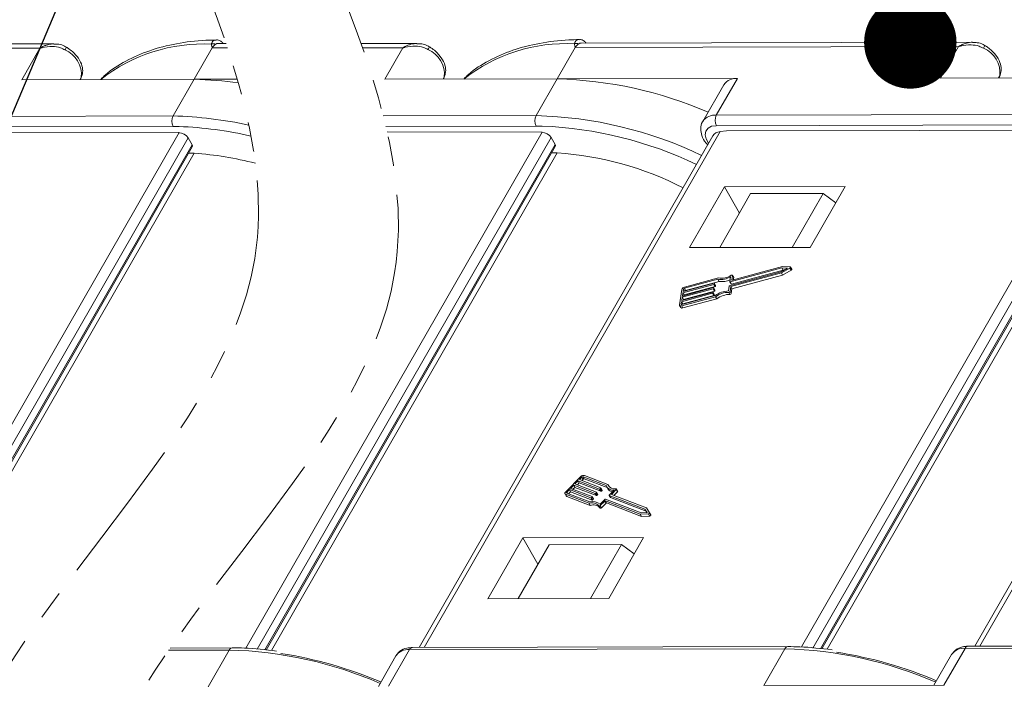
# Model space of a CAD drawing. Header units: millimetres. Extents: x 2471 to 3393, y -390 to 262.
# Tile 45 of 49: x 3170 to 3224, y 100 to 136. Entities that reach past the tile are written whole.
import ezdxf

# ---------------------------------------------------------------- set-up
doc = ezdxf.new("R2010")
doc.units = ezdxf.units.MM
doc.linetypes.add('PHANTOM2', pattern=[31.75, 15.875, -3.175, 3.175, -3.175, 3.175, -3.175])
doc.styles.get("Standard").update_dxf_attribs({"font": '仿宋_GB2312.ttf', "width": 0.8})
doc.dimstyles.new('ISO-25.1', dxfattribs={"dimtxt": 6, "dimasz": 5, "dimexe": 3.5, "dimexo": 0.625, "dimgap": 1.5, "dimtad": 1, "dimtoh": 1, "dimdsep": 46, "dimtxsty": 'Standard', "dimcen": 2.5, "dimadec": 0, "dimazin": 0, "dimtfac": 1, "dimtmove": 0, "dimatfit": 3, "dimfxl": 0, "dimarcsym": 0})

msp = doc.modelspace()

# ---------------------------------------------------------------- linework, layer by layer
at = {"color": 7, "linetype": 'Continuous', "lineweight": 15}
for p, q in [((3172.235, 134.925), (3151.086, 134.878)), ((3181.553, 134.946), (3181.132, 134.945)), ((3191.865, 134.945), (3188.852, 134.938)), ((3200.436, 134.73), (3199.46, 133.031)), ((3221.163, 134.776), (3200.436, 134.73)), ((3221.911, 135.012), (3200.763, 134.965)), ((3220.187, 133.077), (3221.163, 134.776)), ((3171.487, 134.689), (3150.76, 134.643)), ((3170.51, 132.99), (3171.487, 134.689)), ((3180.806, 134.71), (3179.83, 133.011)), ((3181.632, 134.712), (3180.806, 134.71)), ((3191.117, 134.709), (3188.935, 134.704)), ((3190.141, 133.01), (3191.117, 134.709)), ((3173.683, 132.997), (3173.744, 133.154)), ((3173.744, 133.154), (3173.727, 133.118)), ((3193.358, 133.138), (3193.288, 133.017)), ((3193.31, 133.017), (3193.358, 133.138)), ((3193.314, 133.017), (3193.375, 133.174)), ((3193.375, 133.174), (3193.358, 133.138)), ((3223.404, 133.205), (3223.334, 133.084)), ((3223.357, 133.084), (3223.404, 133.205)), ((3223.36, 133.084), (3223.421, 133.241)), ((3223.421, 133.241), (3223.404, 133.205)), ((3170.51, 132.99), (3179.83, 133.011)), ((3173.727, 133.118), (3173.657, 132.997)), ((3173.68, 132.997), (3173.727, 133.118)), ((3179.83, 133.011), (3178.691, 131.029)), ((3182.163, 133.016), (3179.83, 133.011)), ((3190.141, 133.01), (3199.46, 133.031)), ((3199.46, 133.031), (3198.321, 131.049)), ((3209.206, 133.052), (3199.46, 133.031)), ((3208.474, 132.719), (3207.336, 130.737)), ((3209.206, 133.052), (3208.067, 131.07)), ((3220.187, 133.077), (3229.506, 133.097)), ((3158.391, 130.984), (3178.691, 131.029)), ((3190.059, 131.03), (3198.321, 131.049)), ((3208.067, 131.07), (3228.368, 131.115)), ((3178.692, 130.463), (3158.392, 130.418)), ((3179.012, 130.46), (3178.692, 130.463)), ((3198.323, 130.483), (3190.197, 130.465)), ((3198.643, 130.48), (3198.323, 130.483)), ((3228.369, 130.549), (3208.068, 130.504)), ((3162.993, 102.242), (3179.013, 130.126)), ((3179.013, 130.126), (3169.385, 130.159)), ((3182.624, 102.262), (3198.644, 130.146)), ((3198.644, 130.146), (3190.264, 130.175)), ((3207.881, 129.958), (3191.993, 102.304)), ((3208.28, 130.183), (3192.263, 102.305)), ((3208.611, 130.223), (3208.28, 130.183)), ((3208.611, 130.223), (3219.062, 130.246)), ((3212.67, 102.329), (3228.69, 130.213)), ((3229.18, 129.929), (3213.29, 102.272)), ((3228.69, 130.213), (3219.062, 130.246)), ((3237.927, 130.024), (3222.039, 102.371)), ((3238.326, 130.249), (3222.31, 102.371)), ((3179.503, 129.842), (3163.613, 102.186)), ((3164.017, 102.149), (3179.716, 129.475)), ((3179.716, 129.475), (3179.503, 129.842)), ((3199.133, 129.862), (3183.244, 102.206)), ((3183.647, 102.169), (3199.346, 129.495)), ((3199.346, 129.495), (3199.133, 129.862)), ((3213.693, 102.236), (3229.393, 129.562)), ((3213.77, 102.229), (3229.405, 129.442)), ((3164.094, 102.142), (3179.728, 129.355)), ((3179.832, 129.011), (3164.38, 102.116)), ((3183.724, 102.162), (3199.359, 129.375)), ((3199.462, 129.031), (3184.011, 102.136)), ((3229.508, 129.097), (3214.057, 102.203)), ((3208.503, 127.196), (3206.616, 123.911)), ((3208.249, 123.915), (3209.924, 126.832)), ((3215.035, 127.211), (3208.503, 127.196)), ((3209.322, 125.784), (3208.503, 127.196)), ((3213.843, 126.84), (3209.924, 126.832)), ((3212.168, 123.924), (3213.843, 126.84)), ((3213.147, 123.926), (3215.035, 127.211)), ((3214.53, 126.333), (3213.843, 126.84)), ((3206.616, 123.911), (3213.147, 123.926)), ((3208.789, 121.856), (3211.578, 122.609)), ((3211.609, 122.812), (3208.82, 122.06)), ((3208.848, 121.807), (3211.587, 122.546)), ((3211.675, 122.699), (3208.886, 121.947)), ((3211.639, 122.885), (3208.923, 122.152)), ((3211.578, 122.609), (3211.921, 122.799)), ((3211.587, 122.546), (3212.052, 122.804)), ((3211.587, 122.546), (3211.652, 122.433)), ((3211.921, 122.799), (3211.609, 122.812)), ((3211.609, 122.812), (3211.675, 122.699)), ((3212.062, 122.867), (3211.639, 122.885)), ((3211.652, 122.433), (3212.118, 122.691)), ((3211.736, 122.697), (3211.675, 122.699)), ((3212.052, 122.804), (3212.118, 122.691)), ((3212.149, 122.743), (3212.083, 122.856)), ((3206.268, 121.533), (3207.946, 121.986)), ((3208.147, 122.203), (3206.34, 121.716)), ((3208.187, 122.279), (3206.351, 121.783)), ((3208.213, 122.09), (3206.406, 121.603)), ((3207.967, 121.976), (3207.962, 121.942)), ((3207.962, 121.942), (3208.027, 121.829)), ((3208.031, 121.869), (3207.966, 121.982)), ((3207.967, 121.976), (3208.032, 121.863)), ((3208.147, 122.203), (3208.213, 122.09)), ((3208.8, 122.07), (3208.84, 122.333)), ((3208.801, 122.064), (3208.866, 121.951)), ((3208.82, 122.06), (3208.886, 121.947)), ((3208.903, 122.163), (3208.94, 122.409)), ((3208.903, 122.163), (3208.909, 122.152)), ((3208.914, 121.694), (3211.652, 122.433)), ((3209.004, 122.309), (3208.938, 122.422)), ((3208.94, 122.409), (3209.006, 122.296)), ((3208.987, 122.17), (3209.006, 122.296)), ((3206.196, 121.644), (3206.071, 120.83)), ((3207.863, 121.443), (3206.185, 120.991)), ((3206.195, 121.058), (3207.873, 121.511)), ((3207.899, 121.681), (3206.221, 121.228)), ((3206.232, 121.296), (3207.91, 121.749)), ((3206.258, 121.466), (3206.232, 121.296)), ((3207.936, 121.919), (3206.258, 121.466)), ((3206.258, 121.466), (3206.323, 121.353)), ((3206.289, 121.669), (3206.268, 121.533)), ((3207.965, 121.568), (3206.287, 121.115)), ((3206.289, 121.669), (3206.354, 121.557)), ((3208.001, 121.806), (3206.323, 121.353)), ((3206.34, 121.716), (3206.406, 121.603)), ((3207.863, 121.443), (3207.929, 121.33)), ((3207.894, 121.501), (3207.889, 121.467)), ((3207.889, 121.467), (3207.954, 121.354)), ((3207.958, 121.394), (3207.893, 121.507)), ((3207.894, 121.501), (3207.959, 121.388)), ((3207.899, 121.681), (3207.965, 121.568)), ((3207.93, 121.738), (3207.925, 121.704)), ((3207.925, 121.704), (3207.991, 121.591)), ((3207.995, 121.632), (3207.929, 121.745)), ((3207.93, 121.738), (3207.996, 121.625)), ((3207.936, 121.919), (3208.001, 121.806)), ((3207.996, 121.625), (3207.991, 121.591)), ((3208.032, 121.863), (3208.027, 121.829)), ((3208.723, 121.571), (3208.763, 121.833)), ((3208.737, 121.496), (3208.802, 121.383)), ((3208.808, 121.544), (3208.848, 121.807)), ((3208.808, 121.544), (3208.873, 121.431)), ((3208.848, 121.807), (3208.914, 121.694)), ((3208.873, 121.431), (3208.914, 121.694)), ((3206.185, 120.991), (3206.164, 120.855)), ((3206.185, 120.991), (3206.25, 120.878)), ((3206.195, 120.766), (3208.031, 121.261)), ((3206.221, 121.228), (3206.195, 121.058)), ((3206.205, 120.833), (3208.012, 121.321)), ((3206.221, 121.228), (3206.287, 121.115)), ((3206.25, 120.878), (3206.245, 120.844)), ((3207.929, 121.33), (3206.25, 120.878)), ((3206.26, 120.653), (3208.096, 121.148)), ((3206.287, 121.115), (3206.282, 121.082)), ((3206.323, 121.353), (3206.318, 121.319)), ((3207.959, 121.388), (3207.954, 121.354)), ((3208.031, 121.261), (3208.096, 121.148)), ((3206.078, 120.79), (3206.143, 120.677)), ((3206.164, 120.855), (3206.177, 120.833)), ((3206.195, 120.766), (3206.26, 120.653)), ((3200.732, 111.537), (3199.921, 110.721)), ((3200.594, 111.308), (3200.424, 111.138)), ((3201.755, 110.862), (3200.594, 111.308)), ((3200.594, 111.308), (3200.659, 111.195)), ((3200.796, 111.512), (3200.661, 111.376)), ((3200.661, 111.376), (3201.822, 110.93)), ((3200.862, 111.399), (3200.79, 111.327)), ((3200.796, 111.512), (3200.862, 111.399)), ((3202.113, 111.053), (3200.862, 111.534)), ((3200.862, 111.534), (3200.928, 111.421)), ((3202.164, 110.946), (3200.928, 111.421)), ((3202.201, 111.113), (3200.93, 111.602)), ((3200.12, 110.832), (3199.985, 110.696)), ((3201.281, 110.386), (3200.12, 110.832)), ((3200.12, 110.832), (3200.186, 110.719)), ((3200.357, 111.07), (3200.188, 110.9)), ((3200.188, 110.9), (3201.349, 110.454)), ((3200.422, 110.957), (3200.316, 110.851)), ((3201.518, 110.624), (3200.357, 111.07)), ((3200.357, 111.07), (3200.422, 110.957)), ((3201.584, 110.511), (3200.422, 110.957)), ((3200.424, 111.138), (3201.586, 110.692)), ((3200.659, 111.195), (3200.553, 111.089)), ((3201.82, 110.749), (3200.659, 111.195)), ((3201.755, 110.862), (3201.82, 110.749)), ((3201.822, 110.906), (3201.788, 110.872)), ((3201.788, 110.872), (3201.853, 110.759)), ((3201.822, 110.906), (3201.887, 110.793)), ((3201.893, 110.812), (3201.828, 110.925)), ((3201.887, 110.793), (3201.853, 110.759)), ((3202.142, 110.984), (3202.207, 110.871)), ((3202.201, 111.113), (3202.266, 111)), ((3202.27, 110.983), (3202.266, 111)), ((3202.277, 110.543), (3202.539, 110.806)), ((3202.392, 110.57), (3202.654, 110.833)), ((3202.654, 110.833), (3202.719, 110.72)), ((3202.731, 110.758), (3202.666, 110.871)), ((3199.884, 110.607), (3199.95, 110.494)), ((3199.915, 110.582), (3201.186, 110.093)), ((3199.915, 110.582), (3199.981, 110.469)), ((3199.981, 110.469), (3201.251, 109.98)), ((3199.983, 110.65), (3201.234, 110.169)), ((3199.985, 110.696), (3200.02, 110.636)), ((3200.186, 110.719), (3200.08, 110.613)), ((3201.347, 110.273), (3200.186, 110.719)), ((3201.281, 110.386), (3201.347, 110.273)), ((3201.348, 110.431), (3201.314, 110.397)), ((3201.314, 110.397), (3201.38, 110.284)), ((3201.348, 110.431), (3201.414, 110.318)), ((3201.42, 110.337), (3201.354, 110.45)), ((3201.414, 110.318), (3201.38, 110.284)), ((3201.518, 110.624), (3201.584, 110.511)), ((3201.585, 110.669), (3201.551, 110.635)), ((3201.551, 110.635), (3201.617, 110.522)), ((3201.585, 110.669), (3201.65, 110.556)), ((3201.656, 110.574), (3201.591, 110.688)), ((3201.65, 110.556), (3201.617, 110.522)), ((3201.779, 110.043), (3202.04, 110.305)), ((3202.073, 110.316), (3204.003, 109.574)), ((3202.271, 110.524), (3202.337, 110.411)), ((3204.206, 109.778), (3202.276, 110.52)), ((3202.276, 110.52), (3202.342, 110.407)), ((3204.272, 109.665), (3202.342, 110.407)), ((3204.287, 109.841), (3202.392, 110.57)), ((3202.521, 110.52), (3202.719, 110.72)), ((3201.186, 110.093), (3201.251, 109.98)), ((3201.716, 109.954), (3201.781, 109.841)), ((3201.792, 109.967), (3202.037, 110.213)), ((3201.792, 109.967), (3201.858, 109.854)), ((3201.858, 109.854), (3202.102, 110.1)), ((3202.037, 110.213), (3202.102, 110.1)), ((3202.07, 110.224), (3203.949, 109.501)), ((3202.07, 110.224), (3202.135, 110.111)), ((3202.135, 110.111), (3204.014, 109.388)), ((3204.331, 109.589), (3204.206, 109.778)), ((3204.206, 109.778), (3204.272, 109.665)), ((3204.457, 109.584), (3204.287, 109.841)), ((3203.949, 109.501), (3204.394, 109.521)), ((3203.949, 109.501), (3204.014, 109.388)), ((3204.003, 109.574), (3204.331, 109.589)), ((3204.014, 109.388), (3204.46, 109.408)), ((3204.322, 109.588), (3204.272, 109.665)), ((3204.394, 109.521), (3204.46, 109.408)), ((3204.523, 109.47), (3204.457, 109.583)), ((3197.602, 108.223), (3195.715, 104.938)), ((3204.134, 108.238), (3197.602, 108.223)), ((3198.422, 106.811), (3197.602, 108.223)), ((3202.247, 104.953), (3204.134, 108.238)), ((3199.024, 107.859), (3197.348, 104.942)), ((3202.943, 107.867), (3199.024, 107.859)), ((3202.943, 107.867), (3201.267, 104.951)), ((3203.63, 107.36), (3202.943, 107.867)), ((3195.715, 104.938), (3202.247, 104.953)), ((3181.89, 102.282), (3178.527, 102.274)), ((3211.936, 102.348), (3191.635, 102.303)), ((3220.38, 100.27), (3221.519, 102.252)), ((3221.519, 102.252), (3241.819, 102.297)), ((3241.982, 102.415), (3221.682, 102.37)), ((3178.446, 102.157), (3181.727, 102.164)), ((3180.588, 100.182), (3181.727, 102.164)), ((3190.741, 101.853), (3189.792, 100.202)), ((3190.334, 100.203), (3191.472, 102.186)), ((3191.472, 102.186), (3211.773, 102.231)), ((3210.634, 100.248), (3211.773, 102.231)), ((3220.787, 101.919), (3219.839, 100.269)), ((3220.38, 100.27), (3210.634, 100.248))]:
    msp.add_line(p, q, dxfattribs=at)
at = {"color": 7, "linetype": 'Continuous', "lineweight": 15, "flags": 128}
for points in [[(3208.068, 130.504), (3207.814, 130.47), (3207.619, 130.371), (3207.499, 130.214), (3207.464, 130.013), (3207.517, 129.784), (3207.647, 129.552)], [(3212.052, 122.804), (3212.065, 122.813), (3212.075, 122.822), (3212.082, 122.833), (3212.085, 122.843), (3212.085, 122.853), (3212.08, 122.86), (3212.073, 122.865), (3212.062, 122.867)], [(3212.118, 122.691), (3212.13, 122.7), (3212.14, 122.709), (3212.147, 122.72), (3212.151, 122.73), (3212.15, 122.74), (3212.149, 122.743)], [(3207.946, 121.986), (3207.951, 121.987), (3207.955, 121.987), (3207.959, 121.987), (3207.962, 121.986), (3207.964, 121.984), (3207.966, 121.982), (3207.967, 121.979), (3207.967, 121.976)], [(3208.82, 122.06), (3208.816, 122.059), (3208.812, 122.059), (3208.808, 122.059), (3208.805, 122.06), (3208.802, 122.062), (3208.8, 122.064), (3208.8, 122.067), (3208.8, 122.07)], [(3208.94, 122.409), (3208.94, 122.417), (3208.937, 122.424), (3208.931, 122.429), (3208.923, 122.432), (3208.913, 122.432), (3208.902, 122.431), (3208.89, 122.427), (3208.879, 122.421)], [(3208.923, 122.152), (3208.919, 122.152), (3208.915, 122.151), (3208.911, 122.152), (3208.908, 122.153), (3208.905, 122.155), (3208.903, 122.157), (3208.903, 122.16), (3208.903, 122.163)], [(3209.006, 122.296), (3209.006, 122.304), (3209.004, 122.309)], [(3207.873, 121.511), (3207.878, 121.512), (3207.882, 121.512), (3207.886, 121.512), (3207.889, 121.511), (3207.891, 121.509), (3207.893, 121.507), (3207.894, 121.504), (3207.894, 121.501)], [(3207.91, 121.749), (3207.914, 121.75), (3207.918, 121.75), (3207.922, 121.749), (3207.925, 121.748), (3207.928, 121.747), (3207.93, 121.744), (3207.93, 121.741), (3207.93, 121.738)], [(3206.071, 120.83), (3206.071, 120.811), (3206.076, 120.794), (3206.086, 120.78), (3206.101, 120.769), (3206.12, 120.762), (3206.143, 120.759), (3206.168, 120.76), (3206.195, 120.766)], [(3206.164, 120.855), (3206.164, 120.848), (3206.166, 120.843), (3206.169, 120.838), (3206.174, 120.835), (3206.18, 120.832), (3206.188, 120.831), (3206.196, 120.832), (3206.205, 120.833)], [(3201.822, 110.93), (3201.825, 110.928), (3201.827, 110.926), (3201.829, 110.923), (3201.829, 110.92), (3201.828, 110.917), (3201.827, 110.913), (3201.825, 110.91), (3201.822, 110.906)], [(3202.654, 110.833), (3202.661, 110.841), (3202.666, 110.851), (3202.668, 110.859), (3202.667, 110.867), (3202.664, 110.874), (3202.657, 110.878), (3202.649, 110.881), (3202.638, 110.881)], [(3202.719, 110.72), (3202.727, 110.728), (3202.731, 110.738), (3202.734, 110.746), (3202.733, 110.754), (3202.731, 110.758)], [(3199.921, 110.721), (3199.903, 110.7), (3199.889, 110.679), (3199.881, 110.658), (3199.877, 110.638), (3199.879, 110.62), (3199.886, 110.604), (3199.899, 110.591), (3199.915, 110.582)], [(3199.985, 110.696), (3199.979, 110.69), (3199.974, 110.682), (3199.971, 110.675), (3199.97, 110.669), (3199.971, 110.663), (3199.973, 110.657), (3199.977, 110.653), (3199.983, 110.65)], [(3201.349, 110.454), (3201.352, 110.452), (3201.354, 110.45), (3201.355, 110.447), (3201.355, 110.444), (3201.355, 110.441), (3201.353, 110.438), (3201.351, 110.434), (3201.348, 110.431)], [(3201.586, 110.692), (3201.589, 110.69), (3201.591, 110.688), (3201.592, 110.685), (3201.592, 110.682), (3201.592, 110.679), (3201.59, 110.675), (3201.588, 110.672), (3201.585, 110.669)], [(3202.276, 110.52), (3202.273, 110.522), (3202.271, 110.524), (3202.27, 110.526), (3202.27, 110.529), (3202.27, 110.533), (3202.272, 110.536), (3202.274, 110.54), (3202.277, 110.543)], [(3201.716, 109.954), (3201.721, 109.948), (3201.728, 109.944), (3201.738, 109.943), (3201.749, 109.944), (3201.76, 109.947), (3201.772, 109.952), (3201.783, 109.959), (3201.792, 109.967)], [(3201.781, 109.841), (3201.786, 109.835), (3201.794, 109.831), (3201.803, 109.83), (3201.814, 109.831), (3201.826, 109.834), (3201.837, 109.839), (3201.848, 109.846), (3201.858, 109.854)], [(3204.394, 109.521), (3204.408, 109.523), (3204.421, 109.528), (3204.434, 109.536), (3204.445, 109.545), (3204.453, 109.555), (3204.458, 109.566), (3204.46, 109.576), (3204.457, 109.584)], [(3204.46, 109.408), (3204.473, 109.41), (3204.487, 109.415), (3204.5, 109.423), (3204.511, 109.432), (3204.519, 109.442), (3204.524, 109.453), (3204.525, 109.463), (3204.523, 109.47)]]:
    msp.add_lwpolyline(points, dxfattribs=at)
at = {"color": 7, "linetype": 'Continuous', "lineweight": 15}
for centre, radius, start, end in [((3172.248, 134.991), 0.712, 326.4517, 340.1209), ((3180.303, 126.017), 8.902, 87.0125, 128.3365), ((3180.889, 134.58), 0.35, 71.5241, 110.4784), ((3181.251, 134.475), 0.503, 119.9328, 152.1961), ((3181.134, 134.662), 0.283, 90.3832, 118.3046), ((3191.879, 135.011), 0.712, 326.4517, 340.1209), ((3199.933, 126.037), 8.902, 87.0125, 128.3365), ((3200.52, 134.6), 0.35, 71.5241, 110.4784), ((3200.881, 134.495), 0.503, 119.9328, 152.1961), ((3200.764, 134.682), 0.283, 90.3832, 118.3046), ((3221.925, 135.078), 0.712, 326.4517, 340.1209), ((3172.278, 133.256), 1.455, 354.5664, 67.2376), ((3191.909, 133.276), 1.455, 354.5664, 67.2376), ((3221.955, 133.343), 1.455, 354.5664, 67.2376), ((3179.296, 111.214), 21.803, 82.2943, 88.596), ((3198.926, 111.234), 21.803, 66.5041, 88.596), ((3209.123, 132.265), 0.792, 83.9702, 144.9679), ((3179.237, 130.747), 0.615, 152.7297, 207.5188), ((3178.114, 108.921), 22.115, 77.7956, 88.5043), ((3198.868, 130.767), 0.615, 152.7297, 207.5188), ((3197.744, 108.941), 22.115, 64.4795, 88.5043), ((3207.985, 130.276), 0.798, 84.1067, 143.5228), ((3208.614, 130.788), 0.615, 152.7297, 207.5188), ((3178.14, 109.043), 21.435, 77.1482, 87.6672), ((3197.77, 109.063), 21.435, 64.516, 87.6672), ((3179.255, 114.831), 14.191, 87.6689, 88.8658), ((3178.692, 111.627), 17.421, 75.2065, 86.2488), ((3198.885, 114.851), 14.191, 87.6689, 88.8658), ((3198.322, 111.647), 17.421, 62.866, 86.2488), ((3207.928, 121.953), 0.0349, 282.2529, 341.8162), ((3208.31, 123.252), 1.061, 261.1913, 299.9652), ((3208.355, 123.214), 0.95, 259.8133, 303.4569), ((3208.375, 123.102), 1.024, 260.8827, 295.4804), ((3208.879, 121.962), 0.0168, 221.6755, 294.2872), ((3206.395, 121.579), 0.209, 102.2529, 161.8162), ((3206.355, 121.647), 0.0698, 102.2529, 161.8162), ((3206.421, 121.534), 0.0698, 102.2529, 161.8162), ((3207.856, 121.478), 0.0349, 282.2529, 341.8162), ((3207.892, 121.715), 0.0349, 282.2529, 341.8162), ((3207.958, 121.602), 0.0349, 282.2529, 341.8162), ((3207.986, 121.627), 0.00967, 349.0563, 29.2875), ((3207.994, 121.84), 0.0349, 282.2529, 341.8162), ((3208.777, 120.279), 1.293, 92.3955, 126.2747), ((3208.023, 121.864), 0.00967, 349.0563, 29.2875), ((3208.713, 120.39), 1.106, 88.7409, 128.0528), ((3208.74, 121.568), 0.0716, 267.5104, 341.2122), ((3208.796, 121.822), 0.0349, 102.2529, 161.8162), ((3208.806, 121.455), 0.0716, 267.5104, 341.2122), ((3207.921, 121.365), 0.0349, 282.2529, 341.8162), ((3207.95, 121.389), 0.00967, 349.0563, 29.2875), ((3208.778, 120.277), 1.106, 88.7409, 128.0528), ((3206.219, 120.745), 0.101, 221.6755, 294.2872), ((3200.888, 111.397), 0.209, 78.4324, 137.9957), ((3200.848, 111.466), 0.0698, 78.4324, 137.9957), ((3200.914, 111.353), 0.0698, 78.4324, 137.9957), ((3201.762, 110.896), 0.0349, 258.4324, 317.9957), ((3201.827, 110.783), 0.0349, 258.4324, 317.9957), ((3201.877, 110.807), 0.0168, 305.9614, 18.5731), ((3202.482, 111.2), 0.398, 201.6581, 278.1138), ((3202.547, 111.237), 0.367, 199.6453, 284.4409), ((3202.509, 111.061), 0.356, 212.2867, 259.4413), ((3200, 110.524), 0.058, 210.9611, 251.1923), ((3201.288, 110.42), 0.0349, 258.4324, 317.9957), ((3201.354, 110.307), 0.0349, 258.4324, 317.9957), ((3201.404, 110.331), 0.0168, 305.9614, 18.5731), ((3201.525, 110.658), 0.0349, 258.4324, 317.9957), ((3201.591, 110.545), 0.0349, 258.4324, 317.9957), ((3201.641, 110.569), 0.0168, 305.9614, 18.5731), ((3202.063, 110.189), 0.0349, 78.4324, 137.9957), ((3202.066, 110.282), 0.0349, 78.4324, 137.9957), ((3202.345, 110.416), 0.00967, 210.9611, 251.1923), ((3201.353, 109.653), 0.471, 39.6341, 110.8073), ((3201.398, 109.639), 0.555, 46.6309, 107.2395), ((3201.419, 109.54), 0.471, 39.6341, 110.8073), ((3202.128, 110.076), 0.0349, 78.4324, 137.9957), ((3181.904, 102.09), 0.192, 94.1665, 157.3778), ((3191.656, 102.103), 0.201, 95.8172, 155.7418), ((3211.95, 102.157), 0.192, 94.1665, 157.3778), ((3221.435, 101.465), 0.792, 83.9702, 144.9679), ((3221.702, 102.17), 0.201, 95.8172, 155.7418), ((3181.192, 80.368), 21.803, 66.5041, 88.596), ((3181.007, 79.348), 22.902, 67.0711, 81.1822), ((3191.389, 101.398), 0.792, 83.9702, 144.9679), ((3211.239, 80.434), 21.803, 66.5041, 88.596), ((3211.053, 79.415), 22.902, 67.0711, 81.1822)]:
    msp.add_arc(centre, radius, start, end, dxfattribs=at)
for centre, major_axis, ratio, start_param, end_param in [((3179.177, 129.843), (-0.346, 0.201), 0.573593, 3.9303, 5.501096), ((3198.808, 129.863), (-0.346, 0.201), 0.573593, 3.9303, 5.501096), ((3208.608, 129.618), (-0.75, 0.294), 0.653837, 5.400501, 6.185818), ((3179.521, 129.476), (-0.207, 0.121), 0.573593, 3.14482, 3.9303), ((3199.151, 129.496), (-0.207, 0.121), 0.573593, 3.14482, 3.9303)]:
    msp.add_ellipse(centre, major_axis=major_axis, ratio=ratio, start_param=start_param, end_param=end_param, dxfattribs=at)
at = {"color": 3, "linetype": 'PHANTOM2', "lineweight": 9, "ltscale": 0.5}
for points in [[(3178.527, 142.626), (3183.104, 123.323), (3166.311, 93.351), (3172.9, 69.969)], [(3186.093, 141.849), (3190.67, 122.547), (3173.876, 92.575), (3180.466, 69.192)]]:
    msp.add_spline(points, degree=3, dxfattribs=at)
at = {"color": 7, "linetype": 'Continuous', "lineweight": 15}
for points, knots in [([(3172.247, 134.924), (3172.243, 134.924), (3172.219, 134.927), (3172.082, 134.917), (3171.895, 134.884), (3171.706, 134.809), (3171.62, 134.766), (3171.572, 134.74), (3171.544, 134.724), (3171.52, 134.71), (3171.505, 134.701), (3171.497, 134.696), (3171.491, 134.692), (3171.488, 134.69), (3171.487, 134.689)], [0, 0, 0, 0, 0.015472, 0.093947, 0.519913, 0.724869, 0.839405, 0.872969, 0.925345, 0.956074, 0.974144, 0.99007, 0.992381, 1, 1, 1, 1]), ([(3171.487, 134.689), (3171.489, 134.69), (3171.497, 134.693), (3171.528, 134.702), (3171.564, 134.712), (3171.775, 134.766), (3172.119, 134.806), (3172.552, 134.746), (3172.761, 134.639), (3172.841, 134.598)], [0, 0, 0, 0, 0.0050875, 0.0203691, 0.0708073, 0.0890863, 0.5003107, 0.809226, 1, 1, 1, 1]), ([(3172.912, 134.74), (3172.882, 134.762), (3172.762, 134.848), (3172.529, 134.913), (3172.332, 134.913), (3172.246, 134.913)], [0, 0, 0, 0, 0.158147, 0.632476, 1, 1, 1, 1]), ([(3173.744, 133.154), (3173.771, 133.257), (3173.829, 133.481), (3173.743, 133.864), (3173.505, 134.271), (3173.189, 134.573), (3172.969, 134.716), (3172.918, 134.749)], [0, 0, 0, 0, 0.17956, 0.389755, 0.635768, 0.914648, 1, 1, 1, 1]), ([(3181.02, 135.135), (3180.833, 135.132), (3180.088, 135.119), (3178.862, 134.961), (3177.406, 134.592), (3176.126, 134.019), (3175.244, 133.482), (3174.863, 133.087), (3174.78, 133)], [0, 0, 0, 0, 0.073209, 0.290651, 0.508228, 0.724879, 0.93937, 1, 1, 1, 1]), ([(3180.767, 134.907), (3180.771, 134.927), (3180.786, 134.989), (3180.847, 135.077), (3180.933, 135.14), (3180.998, 135.133), (3181.019, 135.131)], [0, 0, 0, 0, 0.1466446, 0.4487995, 0.8222075, 1, 1, 1, 1]), ([(3180.806, 134.71), (3180.806, 134.711), (3180.791, 134.763), (3180.773, 134.827), (3180.768, 134.895), (3180.767, 134.907)], [0, 0, 0, 0, 0.012087, 0.82463, 1, 1, 1, 1]), ([(3181.397, 134.945), (3181.357, 134.989), (3181.274, 135.081), (3181.131, 135.143), (3181.043, 135.134), (3181.019, 135.132)], [0, 0, 0, 0, 0.401699, 0.835997, 1, 1, 1, 1]), ([(3191.877, 134.944), (3191.873, 134.944), (3191.849, 134.947), (3191.712, 134.937), (3191.525, 134.904), (3191.337, 134.829), (3191.251, 134.786), (3191.202, 134.76), (3191.175, 134.744), (3191.151, 134.73), (3191.136, 134.721), (3191.127, 134.716), (3191.121, 134.712), (3191.119, 134.71), (3191.117, 134.709)], [0, 0, 0, 0, 0.015472, 0.093947, 0.519913, 0.724869, 0.839405, 0.872969, 0.925345, 0.956074, 0.974144, 0.99007, 0.992381, 1, 1, 1, 1]), ([(3191.117, 134.709), (3191.119, 134.71), (3191.128, 134.713), (3191.158, 134.722), (3191.195, 134.732), (3191.405, 134.786), (3191.75, 134.826), (3192.182, 134.766), (3192.392, 134.659), (3192.472, 134.618)], [0, 0, 0, 0, 0.005088, 0.020369, 0.070807, 0.089086, 0.500311, 0.809226, 1, 1, 1, 1]), ([(3192.543, 134.761), (3192.513, 134.782), (3192.393, 134.869), (3192.159, 134.933), (3191.963, 134.933), (3191.877, 134.933)], [0, 0, 0, 0, 0.158147, 0.632476, 1, 1, 1, 1]), ([(3193.375, 133.174), (3193.402, 133.277), (3193.46, 133.501), (3193.374, 133.884), (3193.135, 134.291), (3192.819, 134.593), (3192.6, 134.736), (3192.548, 134.769)], [0, 0, 0, 0, 0.17956, 0.389755, 0.635768, 0.914648, 1, 1, 1, 1]), ([(3200.651, 135.155), (3200.463, 135.152), (3199.719, 135.139), (3198.492, 134.981), (3197.036, 134.612), (3195.757, 134.039), (3194.874, 133.502), (3194.494, 133.107), (3194.41, 133.02)], [0, 0, 0, 0, 0.073209, 0.290651, 0.508228, 0.724879, 0.93937, 1, 1, 1, 1]), ([(3200.397, 134.927), (3200.402, 134.947), (3200.417, 135.009), (3200.478, 135.097), (3200.564, 135.16), (3200.629, 135.153), (3200.649, 135.151)], [0, 0, 0, 0, 0.146645, 0.448799, 0.822208, 1, 1, 1, 1]), ([(3200.436, 134.73), (3200.436, 134.731), (3200.422, 134.783), (3200.403, 134.847), (3200.398, 134.915), (3200.397, 134.927)], [0, 0, 0, 0, 0.012087, 0.82463, 1, 1, 1, 1]), ([(3201.028, 134.965), (3200.988, 135.009), (3200.904, 135.101), (3200.761, 135.163), (3200.673, 135.155), (3200.649, 135.152)], [0, 0, 0, 0, 0.401699, 0.835997, 1, 1, 1, 1]), ([(3221.924, 135.011), (3221.92, 135.011), (3221.895, 135.014), (3221.759, 135.004), (3221.571, 134.971), (3221.383, 134.896), (3221.297, 134.853), (3221.248, 134.827), (3221.221, 134.811), (3221.197, 134.797), (3221.182, 134.787), (3221.173, 134.782), (3221.167, 134.778), (3221.165, 134.777), (3221.163, 134.776)], [0, 0, 0, 0, 0.015472, 0.093947, 0.519913, 0.724869, 0.839405, 0.872969, 0.925345, 0.956074, 0.974144, 0.99007, 0.992381, 1, 1, 1, 1]), ([(3221.163, 134.776), (3221.165, 134.776), (3221.174, 134.779), (3221.204, 134.788), (3221.241, 134.799), (3221.451, 134.853), (3221.796, 134.893), (3222.229, 134.833), (3222.438, 134.725), (3222.518, 134.684)], [0, 0, 0, 0, 0.005088, 0.020369, 0.070807, 0.089086, 0.500311, 0.809226, 1, 1, 1, 1]), ([(3222.589, 134.827), (3222.559, 134.849), (3222.439, 134.935), (3222.205, 135), (3222.009, 135), (3221.923, 135)], [0, 0, 0, 0, 0.158147, 0.632476, 1, 1, 1, 1]), ([(3223.421, 133.241), (3223.448, 133.344), (3223.506, 133.568), (3223.42, 133.95), (3223.181, 134.358), (3222.865, 134.659), (3222.646, 134.802), (3222.594, 134.836)], [0, 0, 0, 0, 0.17956, 0.389755, 0.635768, 0.914648, 1, 1, 1, 1]), ([(3207.357, 130.751), (3207.344, 130.736), (3207.247, 130.628), (3207.207, 130.339), (3207.275, 129.954), (3207.416, 129.652), (3207.572, 129.506), (3207.604, 129.476)], [0, 0, 0, 0, 0.04539, 0.324809, 0.598218, 0.917418, 1, 1, 1, 1]), ([(3184.28, 102.112), (3183.695, 102.179), (3182.88, 102.273), (3182.107, 102.28), (3181.89, 102.282)], [0, 0, 0, 0, 0.718456, 1, 1, 1, 1]), ([(3191.635, 102.303), (3191.532, 102.296), (3191.285, 102.28), (3190.96, 102.143), (3190.821, 101.949), (3190.762, 101.867)], [0, 0, 0, 0, 0.291084, 0.698935, 1, 1, 1, 1]), ([(3214.326, 102.178), (3213.741, 102.246), (3212.927, 102.34), (3212.153, 102.346), (3211.936, 102.348)], [0, 0, 0, 0, 0.718456, 1, 1, 1, 1]), ([(3221.682, 102.37), (3221.579, 102.363), (3221.331, 102.346), (3221.006, 102.21), (3220.868, 102.016), (3220.809, 101.934)], [0, 0, 0, 0, 0.291084, 0.698935, 1, 1, 1, 1])]:
    msp.add_open_spline(points, degree=3, knots=knots, dxfattribs=at)

# ---------------------------------------------------------------- leaders
at = {"color": 5, "lineweight": 9}
for points in [[(3164.371, 117.83), (3187.294, 172.129), (3195, 172.129)], [(3218.559, 135.004), (3235.595, 172.278), (3243.302, 172.278)]]:
    msp.add_leader(points, dimstyle='ISO-25.1', override={"dimgap": 1.5, "dimtad": 0, "dimldrblk": 'Dot'}, dxfattribs=at)

doc.saveas('drawing.dxf')
